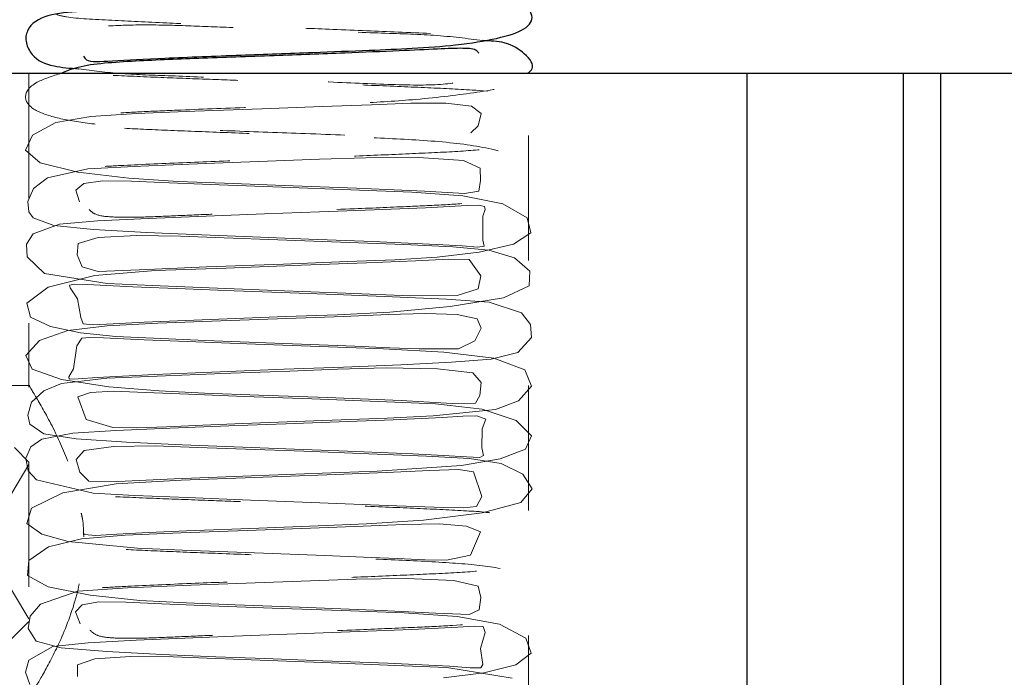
# Model space of a CAD drawing. Header units: inches. Extents: x 220 to 877, y 4 to 174.
# Tile 218 of 256: x 317.215 to 318.004, y 155.066 to 155.593. Entities that reach past the tile are written whole.
import ezdxf

# ---------------------------------------------------------------- set-up
doc = ezdxf.new("R2010")
doc.units = ezdxf.units.IN
doc.header["$LTSCALE"] = 0.5
doc.header["$MEASUREMENT"] = 0
doc.linetypes.add('HIDDEN', pattern=[0.225, 0.15, -0.075])
doc.layers.add('SVD-M-S', color=8, linetype='Continuous')

msp = doc.modelspace()

# ---------------------------------------------------------------- linework, layer by layer
at = {"layer": 'SVD-M-S', "linetype": 'Continuous', "lineweight": 25}
for p, q in [((316.92263, 155.54988), (317.92263, 155.54988)), ((317.79763, 154.79988), (317.79763, 155.54988)), ((317.92263, 155.54988), (317.92263, 154.79988)), ((317.92263, 155.54988), (319.29763, 155.54988)), ((317.95263, 155.54988), (317.95263, 154.79988))]:
    msp.add_line(p, q, dxfattribs=at)
at = {"layer": 'SVD-M-S', "linetype": 'HIDDEN', "lineweight": 18}
for p, q in [((317.22263, 155.54988), (317.22263, 155.29865)), ((317.62263, 154.79988), (317.62263, 155.54988)), ((317.35542, 155.51934), (317.30877, 155.51753)), ((317.40907, 155.52135), (317.35542, 155.51934)), ((317.45748, 155.52314), (317.40907, 155.52135)), ((317.49694, 155.52466), (317.45748, 155.52314)), ((317.52829, 155.52587), (317.49694, 155.52466)), ((317.55643, 155.52589), (317.52829, 155.52587)), ((317.57705, 155.52337), (317.55643, 155.52589)), ((317.58482, 155.51753), (317.57705, 155.52337)), ((317.27209, 155.51524), (317.24414, 155.51027)), ((317.30877, 155.51753), (317.27209, 155.51524)), ((317.58221, 155.50781), (317.58482, 155.51753)), ((317.24414, 155.51027), (317.22555, 155.50038)), ((317.57642, 155.50211), (317.58221, 155.50781)), ((317.22555, 155.50038), (317.21987, 155.48835)), ((317.21987, 155.48835), (317.23151, 155.47816)), ((317.45535, 155.48092), (317.4136, 155.47939)), ((317.49245, 155.48214), (317.45535, 155.48092)), ((317.53467, 155.48227), (317.49245, 155.48214)), ((317.57065, 155.48), (317.53467, 155.48227)), ((317.58391, 155.47396), (317.57065, 155.48)), ((317.23151, 155.47816), (317.26189, 155.47077)), ((317.26989, 155.47323), (317.23745, 155.46607)), ((317.31223, 155.47541), (317.26989, 155.47323)), ((317.36409, 155.47754), (317.31223, 155.47541)), ((317.4136, 155.47939), (317.36409, 155.47754)), ((317.58409, 155.46395), (317.58391, 155.47396)), ((317.23745, 155.46607), (317.22636, 155.45769)), ((317.26189, 155.47077), (317.30252, 155.46583)), ((317.30252, 155.46583), (317.34203, 155.46329)), ((317.58297, 155.45545), (317.58409, 155.46395)), ((317.22636, 155.45769), (317.2216, 155.44726)), ((317.26666, 155.4615), (317.26013, 155.45632)), ((317.26013, 155.45632), (317.26298, 155.44693)), ((317.28179, 155.46365), (317.26666, 155.4615)), ((317.30486, 155.46332), (317.28179, 155.46365)), ((317.33477, 155.46201), (317.30486, 155.46332)), ((317.37491, 155.46042), (317.33477, 155.46201)), ((317.34203, 155.46329), (317.37913, 155.46179)), ((317.42503, 155.45856), (317.37491, 155.46042)), ((317.37913, 155.46179), (317.42707, 155.46)), ((317.4803, 155.45654), (317.42503, 155.45856)), ((317.42707, 155.46), (317.48481, 155.45783)), ((317.52933, 155.45467), (317.4803, 155.45654)), ((317.48481, 155.45783), (317.53928, 155.45539)), ((317.57013, 155.4518), (317.52933, 155.45467)), ((317.53928, 155.45539), (317.57141, 155.45368)), ((317.60203, 155.44532), (317.57013, 155.4518)), ((317.57141, 155.45368), (317.58297, 155.45545)), ((317.2216, 155.44726), (317.22251, 155.43889)), ((317.49899, 155.44046), (317.45532, 155.43878)), ((317.54019, 155.44223), (317.49899, 155.44046)), ((317.57351, 155.44399), (317.54019, 155.44223)), ((317.583, 155.44417), (317.57351, 155.44399)), ((317.58729, 155.44315), (317.583, 155.44417)), ((317.58605, 155.43543), (317.58801, 155.44069)), ((317.58801, 155.44069), (317.58729, 155.44315)), ((317.62159, 155.43403), (317.60203, 155.44532)), ((317.22251, 155.43889), (317.22609, 155.43397)), ((317.22609, 155.43397), (317.24259, 155.42792)), ((317.31817, 155.43361), (317.27741, 155.4316)), ((317.36447, 155.43545), (317.31817, 155.43361)), ((317.41129, 155.43717), (317.36447, 155.43545)), ((317.45532, 155.43878), (317.41129, 155.43717)), ((317.58618, 155.41615), (317.58605, 155.43543)), ((317.62451, 155.42214), (317.62159, 155.43403)), ((317.24719, 155.42913), (317.22603, 155.42129)), ((317.24259, 155.42792), (317.27424, 155.42466)), ((317.27741, 155.4316), (317.24719, 155.42913)), ((317.27424, 155.42466), (317.31675, 155.4223)), ((317.22603, 155.42129), (317.22062, 155.4129)), ((317.278, 155.41837), (317.2621, 155.41368)), ((317.30882, 155.42004), (317.278, 155.41837)), ((317.34396, 155.41946), (317.30882, 155.42004)), ((317.31675, 155.4223), (317.36101, 155.42037)), ((317.37895, 155.41813), (317.34396, 155.41946)), ((317.36101, 155.42037), (317.40175, 155.41881)), ((317.42203, 155.41654), (317.37895, 155.41813)), ((317.40175, 155.41881), (317.44671, 155.41714)), ((317.47212, 155.41468), (317.42203, 155.41654)), ((317.44671, 155.41714), (317.49801, 155.41514)), ((317.61077, 155.41294), (317.62451, 155.42214)), ((317.22062, 155.4129), (317.22111, 155.40283)), ((317.2621, 155.41368), (317.26125, 155.40459)), ((317.52276, 155.41268), (317.47212, 155.41468)), ((317.49801, 155.41514), (317.54905, 155.41282)), ((317.56199, 155.41091), (317.52276, 155.41268)), ((317.54905, 155.41282), (317.56958, 155.41158)), ((317.59076, 155.40825), (317.56199, 155.41091)), ((317.56958, 155.41158), (317.58219, 155.4107)), ((317.58219, 155.4107), (317.58705, 155.4115)), ((317.58326, 155.4065), (317.61077, 155.41294)), ((317.58705, 155.4115), (317.58618, 155.41615)), ((317.22111, 155.40283), (317.23496, 155.38966)), ((317.26125, 155.40459), (317.26525, 155.39477)), ((317.51556, 155.40055), (317.54938, 155.40256)), ((317.55888, 155.40103), (317.53204, 155.39976)), ((317.54938, 155.40256), (317.58326, 155.4065)), ((317.57517, 155.40067), (317.55888, 155.40103)), ((317.58459, 155.38778), (317.57517, 155.40067)), ((317.6114, 155.40219), (317.59076, 155.40825)), ((317.62384, 155.39141), (317.6114, 155.40219)), ((317.26525, 155.39477), (317.27804, 155.39113)), ((317.31079, 155.39235), (317.33534, 155.39354)), ((317.38049, 155.39394), (317.32407, 155.39182)), ((317.33534, 155.39354), (317.3648, 155.3948)), ((317.3648, 155.3948), (317.42653, 155.39711)), ((317.44091, 155.39611), (317.38049, 155.39394)), ((317.42653, 155.39711), (317.47774, 155.39903)), ((317.49293, 155.39809), (317.44091, 155.39611)), ((317.47774, 155.39903), (317.51556, 155.40055)), ((317.53204, 155.39976), (317.49293, 155.39809)), ((317.23496, 155.38966), (317.28529, 155.38162)), ((317.27529, 155.38791), (317.23805, 155.3786)), ((317.32407, 155.39182), (317.27529, 155.38791)), ((317.27804, 155.39113), (317.31079, 155.39235)), ((317.58223, 155.37728), (317.58459, 155.38778)), ((317.62316, 155.37961), (317.62384, 155.39141)), ((317.23805, 155.3786), (317.22091, 155.36568)), ((317.25891, 155.381), (317.255, 155.38019)), ((317.255, 155.38019), (317.25552, 155.37808)), ((317.25552, 155.37808), (317.2615, 155.36931)), ((317.26931, 155.38068), (317.25891, 155.381)), ((317.30568, 155.37886), (317.26931, 155.38068)), ((317.28529, 155.38162), (317.32131, 155.37986)), ((317.34767, 155.37716), (317.30568, 155.37886)), ((317.32131, 155.37986), (317.367, 155.37798)), ((317.38698, 155.37569), (317.34767, 155.37716)), ((317.367, 155.37798), (317.4202, 155.37599)), ((317.56543, 155.37184), (317.58223, 155.37728)), ((317.6027, 155.37009), (317.62316, 155.37961)), ((317.2615, 155.36931), (317.26412, 155.35445)), ((317.42453, 155.37431), (317.38698, 155.37569)), ((317.4202, 155.37599), (317.4765, 155.37374)), ((317.46774, 155.37272), (317.42453, 155.37431)), ((317.51372, 155.37092), (317.46774, 155.37272)), ((317.4765, 155.37374), (317.52797, 155.37171)), ((317.55711, 155.36892), (317.51372, 155.37092)), ((317.52797, 155.37171), (317.56543, 155.37184)), ((317.55999, 155.36307), (317.6027, 155.37009)), ((317.22091, 155.36568), (317.22381, 155.35454)), ((317.5117, 155.35873), (317.55999, 155.36307)), ((317.59109, 155.36662), (317.55711, 155.36892)), ((317.61694, 155.35805), (317.59109, 155.36662)), ((317.22381, 155.35454), (317.23983, 155.34702)), ((317.26412, 155.35445), (317.26599, 155.34934)), ((317.37473, 155.35304), (317.42845, 155.35505)), ((317.42906, 155.35355), (317.37628, 155.35159)), ((317.42845, 155.35505), (317.4698, 155.35659)), ((317.47447, 155.35524), (317.42906, 155.35355)), ((317.4698, 155.35659), (317.5117, 155.35873)), ((317.51034, 155.35667), (317.47447, 155.35524)), ((317.54019, 155.35763), (317.51034, 155.35667)), ((317.56552, 155.35683), (317.54019, 155.35763)), ((317.58159, 155.35333), (317.56552, 155.35683)), ((317.58474, 155.34592), (317.58159, 155.35333)), ((317.62424, 155.34879), (317.61694, 155.35805)), ((317.23983, 155.34702), (317.26401, 155.34197)), ((317.28517, 155.34774), (317.25369, 155.34403)), ((317.26599, 155.34934), (317.27393, 155.34833)), ((317.27393, 155.34833), (317.29015, 155.34921)), ((317.32569, 155.34969), (317.28517, 155.34774)), ((317.29015, 155.34921), (317.31486, 155.35056)), ((317.31486, 155.35056), (317.37473, 155.35304)), ((317.37628, 155.35159), (317.32569, 155.34969)), ((317.57967, 155.33574), (317.58474, 155.34592)), ((317.62494, 155.33829), (317.62424, 155.34879)), ((317.25369, 155.34403), (317.23117, 155.33583)), ((317.26488, 155.33776), (317.26087, 155.33164)), ((317.26401, 155.34197), (317.2922, 155.33922)), ((317.2714, 155.33844), (317.26488, 155.33776)), ((317.28228, 155.3381), (317.2714, 155.33844)), ((317.31476, 155.33647), (317.28228, 155.3381)), ((317.2922, 155.33922), (317.32242, 155.33766)), ((317.32242, 155.33766), (317.36391, 155.33596)), ((317.61407, 155.32641), (317.62494, 155.33829)), ((317.23117, 155.33583), (317.22006, 155.32398)), ((317.26087, 155.33164), (317.25841, 155.31322)), ((317.35617, 155.33473), (317.31476, 155.33647)), ((317.40406, 155.33292), (317.35617, 155.33473)), ((317.36391, 155.33596), (317.41963, 155.33388)), ((317.45522, 155.33111), (317.40406, 155.33292)), ((317.41963, 155.33388), (317.48354, 155.33142)), ((317.5066, 155.32925), (317.45522, 155.33111)), ((317.48354, 155.33142), (317.51163, 155.33017)), ((317.51163, 155.33017), (317.53519, 155.32912)), ((317.56663, 155.3292), (317.57967, 155.33574)), ((317.22006, 155.32398), (317.2252, 155.31287)), ((317.55475, 155.32662), (317.5066, 155.32925)), ((317.53519, 155.32912), (317.56663, 155.3292)), ((317.595, 155.32175), (317.55475, 155.32662)), ((317.59263, 155.32105), (317.61407, 155.32641)), ((317.61966, 155.31256), (317.595, 155.32175)), ((317.42711, 155.31287), (317.47447, 155.31464)), ((317.50878, 155.31394), (317.46983, 155.31293)), ((317.47447, 155.31464), (317.52036, 155.31652)), ((317.54971, 155.31326), (317.50878, 155.31394)), ((317.52036, 155.31652), (317.56112, 155.31853)), ((317.56112, 155.31853), (317.59263, 155.32105)), ((317.2252, 155.31287), (317.24861, 155.30465)), ((317.25841, 155.31322), (317.25456, 155.30696)), ((317.25456, 155.30696), (317.25469, 155.3049)), ((317.2619, 155.30522), (317.27724, 155.30633)), ((317.27724, 155.30633), (317.32317, 155.30873)), ((317.33196, 155.30772), (317.28487, 155.30566)), ((317.32317, 155.30873), (317.37574, 155.31092)), ((317.38417, 155.30976), (317.33196, 155.30772)), ((317.37574, 155.31092), (317.42711, 155.31287)), ((317.43142, 155.3115), (317.38417, 155.30976)), ((317.46983, 155.31293), (317.43142, 155.3115)), ((317.57812, 155.30994), (317.54971, 155.31326)), ((317.58462, 155.30222), (317.57812, 155.30994)), ((317.62516, 155.29937), (317.61966, 155.31256)), ((317.22339, 155.29988), (316.92263, 155.29988)), ((317.2488, 155.30142), (317.23447, 155.29564)), ((317.24861, 155.30465), (317.28671, 155.29877)), ((317.28487, 155.30566), (317.2488, 155.30142)), ((317.25469, 155.3049), (317.2619, 155.30522)), ((317.28671, 155.29877), (317.32684, 155.29553)), ((317.58357, 155.29187), (317.58462, 155.30222)), ((317.61462, 155.28753), (317.62516, 155.29937)), ((317.23447, 155.29564), (317.22477, 155.28647)), ((317.272, 155.29439), (317.26179, 155.29075)), ((317.26179, 155.29075), (317.26838, 155.27277)), ((317.29037, 155.29525), (317.272, 155.29439)), ((317.31604, 155.29429), (317.29037, 155.29525)), ((317.35028, 155.29284), (317.31604, 155.29429)), ((317.32684, 155.29553), (317.36314, 155.29386)), ((317.39515, 155.29112), (317.35028, 155.29284)), ((317.36314, 155.29386), (317.40672, 155.29222)), ((317.44903, 155.28913), (317.39515, 155.29112)), ((317.40672, 155.29222), (317.46168, 155.29018)), ((317.58024, 155.28567), (317.58357, 155.29187)), ((317.22477, 155.28647), (317.22166, 155.27615)), ((317.50241, 155.28722), (317.44903, 155.28913)), ((317.46168, 155.29018), (317.52068, 155.28777)), ((317.54813, 155.28511), (317.50241, 155.28722)), ((317.52068, 155.28777), (317.56152, 155.28561)), ((317.58554, 155.28092), (317.54813, 155.28511)), ((317.56152, 155.28561), (317.58024, 155.28567)), ((317.59612, 155.28076), (317.61462, 155.28753)), ((317.22166, 155.27615), (317.22321, 155.26892)), ((317.50948, 155.27389), (317.54627, 155.27555)), ((317.54627, 155.27555), (317.59612, 155.28076)), ((317.57012, 155.27527), (317.55366, 155.27435)), ((317.58136, 155.27572), (317.57012, 155.27527)), ((317.58837, 155.27306), (317.58136, 155.27572)), ((317.61276, 155.2719), (317.58554, 155.28092)), ((317.22321, 155.26892), (317.23444, 155.26135)), ((317.26838, 155.27277), (317.28982, 155.26634)), ((317.30871, 155.2661), (317.33309, 155.26691)), ((317.33309, 155.26691), (317.36193, 155.26816)), ((317.38263, 155.26758), (317.33583, 155.2658)), ((317.36193, 155.26816), (317.39386, 155.26949)), ((317.4282, 155.26924), (317.38263, 155.26758)), ((317.39386, 155.26949), (317.45793, 155.27187)), ((317.47113, 155.27084), (317.4282, 155.26924)), ((317.45793, 155.27187), (317.50948, 155.27389)), ((317.51428, 155.27254), (317.47113, 155.27084)), ((317.55366, 155.27435), (317.51428, 155.27254)), ((317.58551, 155.26519), (317.58837, 155.27306)), ((317.62512, 155.25973), (317.61276, 155.2719)), ((317.25782, 155.26175), (317.23304, 155.25696)), ((317.23444, 155.26135), (317.26044, 155.2572)), ((317.29231, 155.26386), (317.25782, 155.26175)), ((317.28982, 155.26634), (317.30871, 155.2661)), ((317.33583, 155.2658), (317.29231, 155.26386)), ((317.58523, 155.24996), (317.58551, 155.26519)), ((317.62012, 155.24889), (317.62512, 155.25973)), ((317.22423, 155.25089), (317.22007, 155.24171)), ((317.23304, 155.25696), (317.22423, 155.25089)), ((317.26044, 155.2572), (317.3007, 155.25459)), ((317.2904, 155.25102), (317.26675, 155.24792)), ((317.32362, 155.25149), (317.2904, 155.25102)), ((317.3007, 155.25459), (317.3452, 155.25249)), ((317.35764, 155.25041), (317.32362, 155.25149)), ((317.3452, 155.25249), (317.38701, 155.25082)), ((317.38701, 155.25082), (317.42844, 155.24928)), ((317.22263, 155.23863), (317.21104, 155.25022)), ((317.26675, 155.24792), (317.26052, 155.24079)), ((317.39596, 155.24895), (317.35764, 155.25041)), ((317.44271, 155.24724), (317.39596, 155.24895)), ((317.42844, 155.24928), (317.47776, 155.24741)), ((317.4948, 155.24526), (317.44271, 155.24724)), ((317.47776, 155.24741), (317.53005, 155.24521)), ((317.54105, 155.2434), (317.4948, 155.24526)), ((317.53005, 155.24521), (317.55451, 155.24399)), ((317.57551, 155.24143), (317.54105, 155.2434)), ((317.55451, 155.24399), (317.57305, 155.24278)), ((317.5836, 155.2422), (317.58672, 155.24388)), ((317.58672, 155.24388), (317.58523, 155.24996)), ((317.59985, 155.24118), (317.62012, 155.24889)), ((317.22263, 155.23668), (317.1855, 155.17488)), ((317.22007, 155.24171), (317.22204, 155.23165)), ((317.22263, 155.23863), (317.22263, 155.11113)), ((317.26052, 155.24079), (317.26332, 155.23051)), ((317.50151, 155.23143), (317.56891, 155.23586)), ((317.56891, 155.23586), (317.59985, 155.24118)), ((317.57305, 155.24278), (317.5836, 155.2422)), ((317.60081, 155.23754), (317.57551, 155.24143)), ((317.61812, 155.22906), (317.60081, 155.23754)), ((317.22204, 155.23165), (317.22853, 155.22436)), ((317.26332, 155.23051), (317.27059, 155.22345)), ((317.33896, 155.22516), (317.4007, 155.22762)), ((317.4007, 155.22762), (317.45754, 155.22972)), ((317.46121, 155.22833), (317.40284, 155.22618)), ((317.45754, 155.22972), (317.50151, 155.23143)), ((317.50872, 155.2302), (317.46121, 155.22833)), ((317.54351, 155.23176), (317.50872, 155.2302)), ((317.56658, 155.23266), (317.54351, 155.23176)), ((317.57869, 155.23072), (317.56658, 155.23266)), ((317.58539, 155.21095), (317.57869, 155.23072)), ((317.62562, 155.21721), (317.61812, 155.22906)), ((317.22853, 155.22436), (317.27411, 155.21377)), ((317.29252, 155.22122), (317.24978, 155.2141)), ((317.27059, 155.22345), (317.294, 155.223)), ((317.34452, 155.22414), (317.29252, 155.22122)), ((317.294, 155.223), (317.33896, 155.22516)), ((317.40284, 155.22618), (317.34452, 155.22414)), ((317.24978, 155.2141), (317.22453, 155.20171)), ((317.27411, 155.21377), (317.30701, 155.21198)), ((317.30701, 155.21198), (317.34954, 155.21013)), ((317.61657, 155.20627), (317.62562, 155.21721)), ((317.34954, 155.21013), (317.4001, 155.2082)), ((317.4001, 155.2082), (317.45544, 155.20609)), ((317.45544, 155.20609), (317.50983, 155.20381)), ((317.50983, 155.20381), (317.55471, 155.20217)), ((317.58105, 155.20315), (317.58539, 155.21095)), ((317.58557, 155.19806), (317.61657, 155.20627)), ((317.22453, 155.20171), (317.22088, 155.18952)), ((317.53855, 155.19221), (317.58557, 155.19806)), ((317.55471, 155.20217), (317.57087, 155.20212)), ((317.57087, 155.20212), (317.58105, 155.20315)), ((317.22088, 155.18952), (317.23284, 155.18079)), ((317.45426, 155.18747), (317.49295, 155.18908)), ((317.52274, 155.18864), (317.49015, 155.18731)), ((317.49295, 155.18908), (317.53855, 155.19221)), ((317.5511, 155.18917), (317.52274, 155.18864)), ((317.57301, 155.18741), (317.5511, 155.18917)), ((317.23284, 155.18079), (317.25401, 155.17497)), ((317.29973, 155.18003), (317.26468, 155.17722)), ((317.26609, 155.18251), (317.26706, 155.18065)), ((317.26706, 155.18065), (317.27585, 155.17987)), ((317.27585, 155.17987), (317.29295, 155.18083)), ((317.29295, 155.18083), (317.31847, 155.18219)), ((317.34418, 155.18185), (317.29973, 155.18003)), ((317.31847, 155.18219), (317.34877, 155.18348)), ((317.39748, 155.18385), (317.34418, 155.18185)), ((317.34877, 155.18348), (317.40681, 155.18571)), ((317.44811, 155.18571), (317.39748, 155.18385)), ((317.40681, 155.18571), (317.45426, 155.18747)), ((317.49015, 155.18731), (317.44811, 155.18571)), ((317.5841, 155.18273), (317.57301, 155.18741)), ((317.57616, 155.16411), (317.5841, 155.18273)), ((317.1855, 155.17488), (317.22263, 155.11308)), ((317.26468, 155.17722), (317.23834, 155.17083)), ((317.25401, 155.17497), (317.30944, 155.16971)), ((317.23834, 155.17083), (317.22241, 155.15974)), ((317.30944, 155.16971), (317.34568, 155.16815)), ((317.34568, 155.16815), (317.39642, 155.1662)), ((317.39642, 155.1662), (317.4595, 155.16385)), ((317.55703, 155.16017), (317.57616, 155.16411)), ((317.22241, 155.15974), (317.22132, 155.14795)), ((317.4595, 155.16385), (317.49039, 155.16258)), ((317.49039, 155.16258), (317.51748, 155.16136)), ((317.51748, 155.16136), (317.53989, 155.16042)), ((317.53989, 155.16042), (317.55703, 155.16017)), ((317.22132, 155.14795), (317.23793, 155.13868)), ((317.40371, 155.14194), (317.3524, 155.14001)), ((317.44811, 155.14357), (317.40371, 155.14194)), ((317.48456, 155.1449), (317.44811, 155.14357)), ((317.52492, 155.14551), (317.48456, 155.1449)), ((317.56284, 155.14393), (317.52492, 155.14551)), ((317.58235, 155.13927), (317.56284, 155.14393)), ((317.26171, 155.13521), (317.2318, 155.125)), ((317.23793, 155.13868), (317.27158, 155.13203)), ((317.30149, 155.13789), (317.26171, 155.13521)), ((317.3524, 155.14001), (317.30149, 155.13789)), ((317.58438, 155.13011), (317.58235, 155.13927)), ((317.2318, 155.125), (317.22362, 155.11524)), ((317.27858, 155.12665), (317.26519, 155.12428)), ((317.27158, 155.13203), (317.31138, 155.12795)), ((317.30011, 155.12646), (317.27858, 155.12665)), ((317.32893, 155.12518), (317.30011, 155.12646)), ((317.31138, 155.12795), (317.3487, 155.12589)), ((317.36798, 155.12361), (317.32893, 155.12518)), ((317.3487, 155.12589), (317.38782, 155.12438)), ((317.58302, 155.12031), (317.58438, 155.13011)), ((317.26519, 155.12428), (317.25993, 155.11882)), ((317.25993, 155.11882), (317.26366, 155.10923)), ((317.41735, 155.12176), (317.36798, 155.12361)), ((317.38782, 155.12438), (317.43917, 155.12248)), ((317.47288, 155.11974), (317.41735, 155.12176)), ((317.43917, 155.12248), (317.49897, 155.12018)), ((317.52319, 155.11787), (317.47288, 155.11974)), ((317.49897, 155.12018), (317.54839, 155.1178)), ((317.56563, 155.1151), (317.52319, 155.11787)), ((317.54839, 155.1178), (317.57513, 155.11669)), ((317.57513, 155.11669), (317.58302, 155.12031)), ((317.20096, 155.08946), (317.22263, 155.11113)), ((317.22362, 155.11524), (317.2219, 155.10548)), ((317.59931, 155.10889), (317.56563, 155.1151)), ((317.62056, 155.09776), (317.59931, 155.10889)), ((317.2219, 155.10548), (317.22843, 155.09531)), ((317.44413, 155.10129), (317.40039, 155.09969)), ((317.48678, 155.10289), (317.44413, 155.10129)), ((317.52915, 155.10463), (317.48678, 155.10289)), ((317.56612, 155.10649), (317.52915, 155.10463)), ((317.57923, 155.10716), (317.56612, 155.10649)), ((317.5863, 155.10691), (317.57923, 155.10716)), ((317.58419, 155.08935), (317.58782, 155.10208)), ((317.58782, 155.10208), (317.5863, 155.10691)), ((317.22843, 155.09531), (317.2485, 155.09003)), ((317.26992, 155.09406), (317.24171, 155.09104)), ((317.30854, 155.09609), (317.26992, 155.09406)), ((317.35388, 155.09796), (317.30854, 155.09609)), ((317.40039, 155.09969), (317.35388, 155.09796)), ((317.62489, 155.08577), (317.62056, 155.09776)), ((317.24171, 155.09104), (317.22263, 155.08017)), ((317.2485, 155.09003), (317.28492, 155.08699)), ((317.28492, 155.08699), (317.32912, 155.08467)), ((317.58609, 155.07664), (317.58419, 155.08935)), ((317.61263, 155.0764), (317.62489, 155.08577)), ((317.22263, 155.08017), (317.2199, 155.07037)), ((317.27536, 155.08119), (317.26155, 155.07621)), ((317.30406, 155.08307), (317.27536, 155.08119)), ((317.33804, 155.08261), (317.30406, 155.08307)), ((317.32912, 155.08467), (317.37222, 155.08285)), ((317.37239, 155.0813), (317.33804, 155.08261)), ((317.37222, 155.08285), (317.41153, 155.08137)), ((317.41479, 155.07972), (317.37239, 155.0813)), ((317.41153, 155.08137), (317.45796, 155.07964)), ((317.46468, 155.07788), (317.41479, 155.07972)), ((317.45796, 155.07964), (317.51001, 155.07756)), ((317.51624, 155.07588), (317.46468, 155.07788)), ((317.51001, 155.07756), (317.55949, 155.07516)), ((317.2199, 155.07037), (317.22328, 155.06066)), ((317.26155, 155.07621), (317.26156, 155.06691)), ((317.55715, 155.0741), (317.51624, 155.07588)), ((317.55454, 155.06581), (317.587, 155.06987)), ((317.60957, 155.06574), (317.55715, 155.0741)), ((317.55949, 155.07516), (317.57596, 155.07402)), ((317.57596, 155.07402), (317.58449, 155.07388)), ((317.58449, 155.07388), (317.58609, 155.07664)), ((317.587, 155.06987), (317.61263, 155.0764))]:
    msp.add_line(p, q, dxfattribs=at)
at = {"layer": 'SVD-M-S', "linetype": 'Continuous', "lineweight": 25}
for points, knots in [([(317.26637, 155.56351), (317.26695, 155.56245), (317.2693, 155.55814), (317.28875, 155.56012), (317.33153, 155.56192), (317.3896, 155.56434), (317.44673, 155.56637), (317.49325, 155.56816), (317.53108, 155.56969), (317.56714, 155.57238), (317.59979, 155.57771), (317.6213, 155.58461), (317.62855, 155.59551), (317.61705, 155.60807), (317.60041, 155.61612), (317.58863, 155.61755), (317.5884, 155.61758)], [0, 0, 0, 0, 0.025457, 0.103053, 0.194607, 0.297262, 0.388564, 0.462868, 0.524391, 0.593171, 0.672742, 0.758303, 0.841913, 0.922051, 0.998529, 1, 1, 1, 1]), ([(317.58577, 155.6104), (317.58559, 155.61126), (317.58521, 155.61312), (317.57681, 155.61267), (317.55886, 155.61173), (317.52808, 155.61013), (317.48505, 155.60843), (317.43931, 155.60672), (317.39207, 155.60502), (317.34409, 155.60325), (317.29849, 155.60138), (317.26351, 155.59931), (317.23759, 155.59757), (317.22125, 155.58829), (317.2193, 155.57446), (317.2265, 155.56121), (317.23958, 155.5551), (317.25562, 155.55392), (317.26262, 155.5534)], [0, 0, 0, 0, 0.032223, 0.070308, 0.111052, 0.191559, 0.267287, 0.33815, 0.409841, 0.487324, 0.570796, 0.659353, 0.74224, 0.819139, 0.855218, 0.888203, 0.951227, 1, 1, 1, 1]), ([(317.62199, 155.54988), (317.62346, 155.55102), (317.62835, 155.55481), (317.62197, 155.56444), (317.60617, 155.57505), (317.59194, 155.57571), (317.58584, 155.576)], [0, 0, 0, 0, 0.152029, 0.506094, 0.787969, 1, 1, 1, 1]), ([(317.58278, 155.56595), (317.58233, 155.56667), (317.5808, 155.56913), (317.57161, 155.5701), (317.5504, 155.56922), (317.51759, 155.56758), (317.47353, 155.56587), (317.41756, 155.56375), (317.35799, 155.56179), (317.30427, 155.55951), (317.26538, 155.55678), (317.25228, 155.55132), (317.24883, 155.54988)], [0, 0, 0, 0, 0.035054, 0.118625, 0.20152, 0.292893, 0.404375, 0.536003, 0.67744, 0.815013, 0.951372, 1, 1, 1, 1])]:
    msp.add_open_spline(points, degree=3, knots=knots, dxfattribs=at)
at = {"layer": 'SVD-M-S', "linetype": 'HIDDEN', "lineweight": 18}
for points, knots in [([(317.24472, 155.59671), (317.24725, 155.59608), (317.25745, 155.59356), (317.28587, 155.59253), (317.32956, 155.59012), (317.37455, 155.58836), (317.4201, 155.58667), (317.46936, 155.58485), (317.52181, 155.58272), (317.56097, 155.58086), (317.58111, 155.57922), (317.58801, 155.57891), (317.58792, 155.58158), (317.58276, 155.59236), (317.58909, 155.60932), (317.58664, 155.61012), (317.58577, 155.6104)], [0, 0, 0, 0, 0.035498, 0.143056, 0.239497, 0.322686, 0.396962, 0.483129, 0.583881, 0.697555, 0.75167, 0.800906, 0.845735, 0.887022, 0.959904, 1, 1, 1, 1]), ([(317.58584, 155.576), (317.57364, 155.57761), (317.55053, 155.58066), (317.50251, 155.5819), (317.45287, 155.584), (317.40508, 155.58567), (317.36359, 155.58726), (317.32466, 155.58875), (317.2905, 155.58833), (317.26563, 155.58596), (317.25921, 155.58021), (317.26143, 155.56896), (317.26506, 155.56496), (317.26637, 155.56351)], [0, 0, 0, 0, 0.112414, 0.212844, 0.315491, 0.404806, 0.480733, 0.554838, 0.650068, 0.761924, 0.863482, 0.950761, 1, 1, 1, 1]), ([(317.26262, 155.5534), (317.27339, 155.55194), (317.29362, 155.54918), (317.33706, 155.5478), (317.38631, 155.54572), (317.44258, 155.54376), (317.49935, 155.54124), (317.54665, 155.53958), (317.57409, 155.54313), (317.58392, 155.55328), (317.58682, 155.56228), (317.58378, 155.56504), (317.58278, 155.56595)], [0, 0, 0, 0, 0.106118, 0.199271, 0.300203, 0.40871, 0.522947, 0.6409, 0.760547, 0.867481, 0.956191, 1, 1, 1, 1]), ([(317.24883, 155.54988), (317.24156, 155.5476), (317.22352, 155.54196), (317.21726, 155.52974), (317.22578, 155.51992), (317.24606, 155.5133), (317.27341, 155.50898), (317.30387, 155.50694), (317.33937, 155.50547), (317.38702, 155.50359), (317.44597, 155.5015), (317.49676, 155.49942), (317.53039, 155.49787), (317.55649, 155.49657), (317.56673, 155.49811), (317.57335, 155.4991)], [0, 0, 0, 0, 0.063063, 0.156438, 0.24172, 0.31824, 0.3886, 0.453649, 0.519938, 0.603208, 0.704264, 0.812671, 0.863612, 0.911916, 1, 1, 1, 1]), ([(317.27092, 155.44075), (317.27223, 155.43944), (317.27545, 155.43618), (317.28741, 155.43465), (317.30546, 155.43436), (317.32957, 155.43527), (317.35827, 155.43656), (317.39031, 155.43792), (317.43279, 155.43948), (317.48083, 155.44124), (317.52614, 155.44313), (317.55775, 155.44456), (317.58319, 155.44646), (317.60534, 155.45074), (317.62209, 155.45865), (317.62842, 155.47032), (317.61626, 155.48318), (317.58385, 155.4921), (317.53776, 155.49655), (317.48598, 155.49868), (317.43298, 155.50037), (317.38173, 155.50228), (317.33577, 155.50405), (317.29815, 155.50575), (317.27049, 155.50728), (317.26024, 155.50664), (317.26359, 155.49234), (317.25421, 155.47485), (317.25304, 155.47321), (317.25961, 155.47353), (317.27419, 155.47474), (317.30132, 155.47627), (317.34268, 155.47818), (317.3966, 155.48029), (317.44866, 155.48219), (317.49735, 155.48403), (317.54209, 155.48604), (317.57699, 155.4877), (317.60381, 155.49084), (317.61831, 155.49569), (317.62561, 155.50551), (317.62586, 155.51719), (317.61321, 155.53362), (317.58232, 155.53631), (317.54184, 155.53826), (317.49664, 155.5402), (317.45077, 155.54189), (317.40824, 155.54344), (317.3669, 155.54497), (317.32456, 155.54659), (317.29158, 155.54799), (317.26982, 155.54927), (317.25593, 155.54996), (317.25323, 155.54862), (317.25835, 155.54389), (317.26367, 155.53301), (317.26355, 155.52224), (317.26409, 155.51716), (317.2713, 155.5165), (317.287, 155.5176), (317.31081, 155.51897), (317.34784, 155.52054), (317.39453, 155.52235), (317.44477, 155.52419), (317.48982, 155.52587), (317.53778, 155.52886), (317.58458, 155.53472), (317.61527, 155.54018), (317.62022, 155.54733), (317.62199, 155.54988)], [0, 0, 0, 0, 0.007251, 0.017913, 0.028913, 0.040232, 0.051832, 0.063661, 0.075565, 0.096861, 0.114483, 0.128474, 0.141256, 0.154249, 0.167857, 0.184376, 0.203866, 0.225541, 0.246571, 0.266289, 0.285029, 0.303028, 0.320277, 0.336766, 0.352372, 0.366873, 0.38065, 0.396817, 0.406067, 0.416251, 0.427416, 0.438995, 0.460623, 0.480242, 0.497843, 0.515231, 0.533312, 0.552072, 0.569766, 0.585599, 0.593017, 0.600778, 0.609121, 0.635674, 0.655354, 0.674091, 0.690749, 0.705347, 0.718886, 0.735174, 0.754519, 0.765317, 0.775707, 0.793432, 0.800968, 0.808221, 0.81616, 0.824914, 0.834639, 0.845498, 0.857519, 0.869924, 0.891415, 0.908495, 0.922635, 0.940421, 0.962941, 0.986777, 1, 1, 1, 1]), ([(317.22276, 155.05009), (317.22333, 155.051), (317.2245, 155.05283), (317.23412, 155.06882), (317.2477, 155.09443), (317.26107, 155.12827), (317.26764, 155.16622), (317.26545, 155.2013), (317.25644, 155.23429), (317.2429, 155.26507), (317.22949, 155.28894), (317.22213, 155.30068), (317.22318, 155.299), (317.22339, 155.29865)], [0, 0, 0, 0, 0.087843, 0.177832, 0.278119, 0.392298, 0.479056, 0.566082, 0.64891, 0.74581, 0.860331, 0.971334, 1, 1, 1, 1]), ([(317.27146, 155.10405), (317.27326, 155.10244), (317.27719, 155.09892), (317.29113, 155.09757), (317.31057, 155.09747), (317.33574, 155.09846), (317.3747, 155.10021), (317.42806, 155.10224), (317.48565, 155.10434), (317.53023, 155.10623), (317.57045, 155.1081), (317.60491, 155.11144), (317.62633, 155.12803), (317.62565, 155.14407), (317.60639, 155.15338), (317.57433, 155.15721), (317.52979, 155.15988), (317.47929, 155.16174), (317.42741, 155.1635), (317.37725, 155.16537), (317.33202, 155.16712), (317.29456, 155.16888), (317.26779, 155.17025), (317.25893, 155.16969), (317.26351, 155.15305), (317.25342, 155.13694), (317.25429, 155.13614), (317.26259, 155.13672), (317.27894, 155.13798), (317.30744, 155.13951), (317.34952, 155.14139), (317.4028, 155.14344), (317.45364, 155.1453), (317.50143, 155.14711), (317.54596, 155.14917), (317.58046, 155.15081), (317.60666, 155.15435), (317.61982, 155.15915), (317.62612, 155.17019), (317.62473, 155.18184), (317.61625, 155.19091), (317.5991, 155.19804), (317.57277, 155.19964), (317.53574, 155.20148), (317.49005, 155.20337), (317.44475, 155.20503), (317.40331, 155.20654), (317.36281, 155.20805), (317.32086, 155.20962), (317.28808, 155.21104), (317.26764, 155.21211), (317.25692, 155.21286), (317.25705, 155.21146), (317.25711, 155.21084)], [0, 0, 0, 0, 0.0116678, 0.02554, 0.039738, 0.0542262, 0.0689474, 0.0984879, 0.1250236, 0.1473038, 0.1654338, 0.1992007, 0.2172154, 0.2388479, 0.2633792, 0.2900598, 0.3159246, 0.3403675, 0.3636333, 0.3860065, 0.4078414, 0.4291482, 0.4495659, 0.4682869, 0.4860329, 0.5068929, 0.5188394, 0.5319922, 0.5463937, 0.561077, 0.5882874, 0.6127044, 0.6343994, 0.6562712, 0.6795014, 0.704016, 0.7269717, 0.7472858, 0.756761, 0.7667627, 0.7774424, 0.78846, 0.811496, 0.8365946, 0.860151, 0.8809046, 0.8988789, 0.915741, 0.9366298, 0.9617946, 0.975877, 0.9891997, 1, 1, 1, 1]), ([(317.26449, 155.19764), (317.26481, 155.19632), (317.26625, 155.19032), (317.26637, 155.18378), (317.26646, 155.17867)], [0, 0, 0, 0, 0.219744, 1, 1, 1, 1])]:
    msp.add_open_spline(points, degree=3, knots=knots, dxfattribs=at)

doc.saveas('drawing.dxf')
